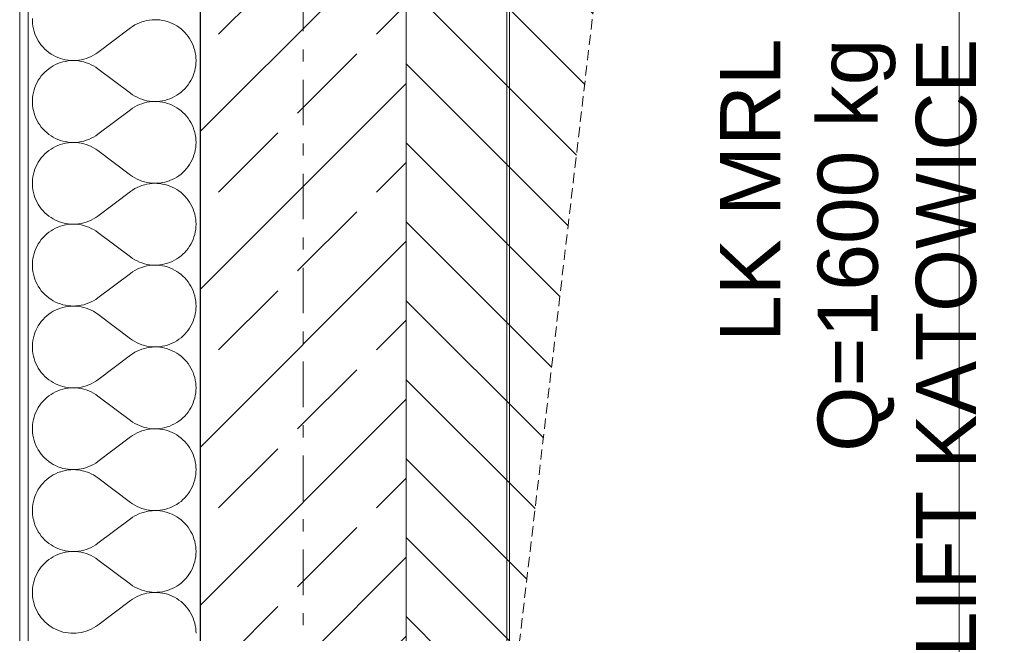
# Model space of a CAD drawing. Extents: x 100 to 2982, y 37 to 2050.
# Tile 35 of 130: x 620 to 734, y 1355 to 1427. Entities that reach past the tile are written whole.
import ezdxf
from ezdxf.xclip import XClip

# ---------------------------------------------------------------- set-up
doc = ezdxf.new("R2010")
doc.units = 0
doc.header["$MEASUREMENT"] = 0
doc.header["$XCLIPFRAME"] = 0
doc.linetypes.add('Przerywana gęsta', pattern=[9, 6, -3])
doc.linetypes.add('Przerywana podwójnie', pattern=[54.680554, 26.458333, -10.583333, 7.055556, -10.583333])
for name, color, linetype in [('299-A Wymiary Opisy', 7, 'Continuous'), ('410-K Osie', 7, 'Continuous'), ('420-K Ściany', 7, 'Continuous'), ('460-K Stropy', 7, 'Continuous'), ('820-G Rysunki Obrazki', 7, 'Continuous')]:
    doc.layers.add(name, color=color, linetype=linetype)
doc.styles.add('STYL_AUTOMATYCZNY_6', font='ARIALUNI.TTF')

# ---------------------------------------------------------------- blocks, each defined once
blk = doc.blocks.new('*X23')
at = {"layer": '420-K Ściany', "color": 174, "linetype": 'Continuous', "lineweight": 5, "ltscale": 0.2}
for p, q in [((621.28, 1426.96), (621.28, 1426.66)), ((621.28, 1426.66), (621.3, 1426.35)), ((621.3, 1426.35), (621.34, 1426.05)), ((621.34, 1426.05), (621.4, 1425.75)), ((628.9, 1423), (632.71, 1425.86)), ((632.95, 1426.03), (632.71, 1425.86)), ((633.21, 1426.19), (632.95, 1426.03)), ((633.48, 1426.33), (633.21, 1426.19)), ((633.75, 1426.45), (633.48, 1426.33)), ((634.03, 1426.56), (633.75, 1426.45)), ((634.32, 1426.64), (634.03, 1426.56)), ((634.61, 1426.71), (634.32, 1426.64)), ((634.91, 1426.76), (634.61, 1426.71)), ((635.21, 1426.79), (634.91, 1426.76)), ((635.51, 1426.81), (635.21, 1426.79)), ((635.81, 1426.8), (635.51, 1426.81)), ((636.11, 1426.78), (635.81, 1426.8)), ((636.41, 1426.73), (636.11, 1426.78)), ((636.71, 1426.67), (636.41, 1426.73)), ((637, 1426.59), (636.71, 1426.67)), ((637.28, 1426.49), (637, 1426.59)), ((637.56, 1426.37), (637.28, 1426.49)), ((637.83, 1426.24), (637.56, 1426.37)), ((638.09, 1426.08), (637.83, 1426.24)), ((638.34, 1425.92), (638.09, 1426.08)), ((638.58, 1425.73), (638.34, 1425.92)), ((621.4, 1425.75), (621.48, 1425.45)), ((621.48, 1425.45), (621.57, 1425.16)), ((621.57, 1425.16), (621.69, 1424.88)), ((621.69, 1424.88), (621.82, 1424.6)), ((638.8, 1425.54), (638.58, 1425.73)), ((639.02, 1425.32), (638.8, 1425.54)), ((639.22, 1425.1), (639.02, 1425.32)), ((639.4, 1424.86), (639.22, 1425.1)), ((639.57, 1424.61), (639.4, 1424.86)), ((621.82, 1424.6), (621.97, 1424.34)), ((621.97, 1424.34), (622.14, 1424.08)), ((622.14, 1424.08), (622.32, 1423.84)), ((622.32, 1423.84), (622.52, 1423.6)), ((622.52, 1423.6), (622.73, 1423.38)), ((639.73, 1424.35), (639.57, 1424.61)), ((639.87, 1424.09), (639.73, 1424.35)), ((639.99, 1423.81), (639.87, 1424.09)), ((640.09, 1423.53), (639.99, 1423.81)), ((640.17, 1423.24), (640.09, 1423.53)), ((622.73, 1423.38), (622.96, 1423.18)), ((622.96, 1423.18), (623.2, 1422.99)), ((623.2, 1422.99), (623.45, 1422.81)), ((623.45, 1422.81), (623.71, 1422.66)), ((623.71, 1422.66), (623.98, 1422.52)), ((623.98, 1422.52), (624.26, 1422.39)), ((624.26, 1422.39), (624.55, 1422.29)), ((627.55, 1422.29), (627.84, 1422.4)), ((627.84, 1422.4), (628.12, 1422.52)), ((628.12, 1422.52), (628.39, 1422.66)), ((628.39, 1422.66), (628.65, 1422.82)), ((628.65, 1422.82), (628.9, 1423)), ((640.24, 1422.94), (640.17, 1423.24)), ((640.29, 1422.65), (640.24, 1422.94)), ((640.32, 1422.35), (640.29, 1422.65)), ((623.45, 1421.28), (623.2, 1421.1)), ((623.71, 1421.44), (623.45, 1421.28)), ((623.98, 1421.58), (623.71, 1421.44)), ((624.26, 1421.7), (623.98, 1421.58)), ((624.55, 1421.81), (624.26, 1421.7)), ((624.55, 1422.29), (624.84, 1422.2)), ((624.84, 1421.89), (624.55, 1421.81)), ((624.84, 1422.2), (625.14, 1422.13)), ((625.14, 1421.96), (624.84, 1421.89)), ((625.14, 1422.13), (625.44, 1422.08)), ((625.44, 1422.01), (625.14, 1421.96)), ((625.44, 1422.08), (625.74, 1422.06)), ((625.74, 1422.04), (625.44, 1422.01)), ((625.74, 1422.06), (626.05, 1422.05)), ((626.05, 1422.05), (625.74, 1422.04)), ((626.05, 1422.05), (626.35, 1422.06)), ((626.35, 1422.04), (626.05, 1422.05)), ((626.35, 1422.06), (626.66, 1422.09)), ((626.66, 1422.01), (626.35, 1422.04)), ((626.66, 1422.09), (626.96, 1422.14)), ((626.96, 1421.96), (626.66, 1422.01)), ((626.96, 1422.14), (627.26, 1422.2)), ((627.26, 1421.89), (626.96, 1421.96)), ((627.26, 1422.2), (627.55, 1422.29)), ((627.55, 1421.8), (627.26, 1421.89)), ((627.84, 1421.69), (627.55, 1421.8)), ((628.12, 1421.57), (627.84, 1421.69)), ((628.39, 1421.43), (628.12, 1421.57)), ((628.65, 1421.27), (628.39, 1421.43)), ((628.9, 1421.09), (628.65, 1421.27)), ((640.24, 1421.15), (640.29, 1421.45)), ((640.29, 1421.45), (640.32, 1421.74)), ((640.33, 1422.05), (640.32, 1422.35)), ((640.32, 1421.74), (640.33, 1422.05)), ((622.32, 1420.26), (622.14, 1420.01)), ((622.52, 1420.49), (622.32, 1420.26)), ((622.73, 1420.71), (622.52, 1420.49)), ((622.96, 1420.91), (622.73, 1420.71)), ((623.2, 1421.1), (622.96, 1420.91)), ((628.9, 1421.09), (632.71, 1418.24)), ((639.87, 1420.01), (639.99, 1420.28)), ((639.99, 1420.28), (640.09, 1420.56)), ((640.09, 1420.56), (640.17, 1420.85)), ((640.17, 1420.85), (640.24, 1421.15)), ((621.57, 1418.93), (621.48, 1418.64)), ((621.69, 1419.21), (621.57, 1418.93)), ((621.82, 1419.49), (621.69, 1419.21)), ((621.97, 1419.75), (621.82, 1419.49)), ((622.14, 1420.01), (621.97, 1419.75)), ((639.02, 1418.77), (639.22, 1418.99)), ((639.22, 1418.99), (639.4, 1419.23)), ((639.4, 1419.23), (639.57, 1419.48)), ((639.57, 1419.48), (639.73, 1419.74)), ((639.73, 1419.74), (639.87, 1420.01)), ((621.34, 1418.04), (621.3, 1417.74)), ((621.4, 1418.34), (621.34, 1418.04)), ((621.48, 1418.64), (621.4, 1418.34)), ((632.71, 1418.24), (632.95, 1418.06)), ((632.95, 1418.06), (633.21, 1417.91)), ((633.21, 1417.91), (633.48, 1417.77)), ((637.56, 1417.72), (637.83, 1417.86)), ((637.83, 1417.86), (638.09, 1418.01)), ((638.09, 1418.01), (638.34, 1418.18)), ((638.34, 1418.18), (638.58, 1418.36)), ((638.58, 1418.36), (638.8, 1418.56)), ((638.8, 1418.56), (639.02, 1418.77)), ((621.3, 1417.74), (621.28, 1417.44)), ((621.28, 1417.44), (621.28, 1417.13)), ((621.28, 1417.13), (621.3, 1416.83)), ((621.3, 1416.83), (621.34, 1416.52)), ((633.21, 1416.66), (632.95, 1416.5)), ((633.48, 1416.8), (633.21, 1416.66)), ((633.48, 1417.77), (633.75, 1417.64)), ((633.75, 1416.93), (633.48, 1416.8)), ((633.75, 1417.64), (634.03, 1417.54)), ((634.03, 1417.03), (633.75, 1416.93)), ((634.03, 1417.54), (634.32, 1417.45)), ((634.32, 1417.12), (634.03, 1417.03)), ((634.32, 1417.45), (634.61, 1417.38)), ((634.61, 1417.19), (634.32, 1417.12)), ((634.61, 1417.38), (634.91, 1417.33)), ((634.91, 1417.24), (634.61, 1417.19)), ((634.91, 1417.33), (635.21, 1417.3)), ((635.21, 1417.27), (634.91, 1417.24)), ((635.21, 1417.3), (635.51, 1417.28)), ((635.51, 1417.28), (635.21, 1417.27)), ((635.51, 1417.28), (635.81, 1417.29)), ((635.81, 1417.28), (635.51, 1417.28)), ((635.81, 1417.29), (636.11, 1417.32)), ((636.11, 1417.25), (635.81, 1417.28)), ((636.11, 1417.32), (636.41, 1417.36)), ((636.41, 1417.21), (636.11, 1417.25)), ((636.41, 1417.36), (636.71, 1417.42)), ((636.71, 1417.15), (636.41, 1417.21)), ((636.71, 1417.42), (637, 1417.5)), ((637, 1417.06), (636.71, 1417.15)), ((637, 1417.5), (637.28, 1417.6)), ((637.28, 1416.96), (637, 1417.06)), ((637.28, 1417.6), (637.56, 1417.72)), ((637.56, 1416.85), (637.28, 1416.96)), ((637.83, 1416.71), (637.56, 1416.85)), ((638.09, 1416.56), (637.83, 1416.71)), ((621.34, 1416.52), (621.4, 1416.22)), ((621.4, 1416.22), (621.48, 1415.93)), ((621.48, 1415.93), (621.57, 1415.64)), ((621.57, 1415.64), (621.69, 1415.35)), ((628.9, 1413.47), (632.71, 1416.33)), ((632.95, 1416.5), (632.71, 1416.33)), ((638.34, 1416.39), (638.09, 1416.56)), ((638.58, 1416.21), (638.34, 1416.39)), ((638.8, 1416.01), (638.58, 1416.21)), ((639.02, 1415.8), (638.8, 1416.01)), ((639.22, 1415.57), (639.02, 1415.8)), ((639.4, 1415.34), (639.22, 1415.57)), ((621.69, 1415.35), (621.82, 1415.08)), ((621.82, 1415.08), (621.97, 1414.81)), ((621.97, 1414.81), (622.14, 1414.56)), ((622.14, 1414.56), (622.32, 1414.31)), ((639.57, 1415.09), (639.4, 1415.34)), ((639.73, 1414.83), (639.57, 1415.09)), ((639.87, 1414.56), (639.73, 1414.83)), ((639.99, 1414.29), (639.87, 1414.56)), ((622.32, 1414.31), (622.52, 1414.08)), ((622.52, 1414.08), (622.73, 1413.86)), ((622.73, 1413.86), (622.96, 1413.66)), ((622.96, 1413.66), (623.2, 1413.46)), ((623.2, 1413.46), (623.45, 1413.29)), ((623.45, 1413.29), (623.71, 1413.13)), ((628.39, 1413.14), (628.65, 1413.3)), ((628.65, 1413.3), (628.9, 1413.47)), ((640.09, 1414), (639.99, 1414.29)), ((640.17, 1413.71), (640.09, 1414)), ((640.24, 1413.42), (640.17, 1413.71)), ((640.29, 1413.12), (640.24, 1413.42)), ((623.71, 1413.13), (623.98, 1412.99)), ((623.98, 1412.05), (623.71, 1411.91)), ((623.98, 1412.99), (624.26, 1412.87)), ((624.26, 1412.18), (623.98, 1412.05)), ((624.26, 1412.87), (624.55, 1412.76)), ((624.55, 1412.28), (624.26, 1412.18)), ((624.55, 1412.76), (624.84, 1412.68)), ((624.84, 1412.37), (624.55, 1412.28)), ((624.84, 1412.68), (625.14, 1412.61)), ((625.14, 1412.44), (624.84, 1412.37)), ((625.14, 1412.61), (625.44, 1412.56)), ((625.44, 1412.48), (625.14, 1412.44)), ((625.44, 1412.56), (625.74, 1412.53)), ((625.74, 1412.51), (625.44, 1412.48)), ((625.74, 1412.53), (626.05, 1412.52)), ((626.05, 1412.52), (625.74, 1412.51)), ((626.05, 1412.52), (626.35, 1412.53)), ((626.35, 1412.51), (626.05, 1412.52)), ((626.35, 1412.53), (626.66, 1412.56)), ((626.66, 1412.48), (626.35, 1412.51)), ((626.66, 1412.56), (626.96, 1412.61)), ((626.96, 1412.43), (626.66, 1412.48)), ((626.96, 1412.61), (627.26, 1412.68)), ((627.26, 1412.36), (626.96, 1412.43)), ((627.26, 1412.68), (627.55, 1412.77)), ((627.55, 1412.28), (627.26, 1412.36)), ((627.55, 1412.77), (627.84, 1412.87)), ((627.84, 1412.17), (627.55, 1412.28)), ((627.84, 1412.87), (628.12, 1413)), ((628.12, 1412.05), (627.84, 1412.17)), ((628.12, 1413), (628.39, 1413.14)), ((640.32, 1412.82), (640.29, 1413.12)), ((640.29, 1411.92), (640.32, 1412.22)), ((640.33, 1412.52), (640.32, 1412.82)), ((640.32, 1412.22), (640.33, 1412.52)), ((622.52, 1410.96), (622.32, 1410.73)), ((622.73, 1411.18), (622.52, 1410.96)), ((622.96, 1411.39), (622.73, 1411.18)), ((623.2, 1411.58), (622.96, 1411.39)), ((623.45, 1411.75), (623.2, 1411.58)), ((623.71, 1411.91), (623.45, 1411.75)), ((628.39, 1411.9), (628.12, 1412.05)), ((628.65, 1411.75), (628.39, 1411.9)), ((628.9, 1411.57), (628.65, 1411.75)), ((628.9, 1411.57), (632.71, 1408.71)), ((639.99, 1410.76), (640.09, 1411.04)), ((640.09, 1411.04), (640.17, 1411.33)), ((640.17, 1411.33), (640.24, 1411.62)), ((640.24, 1411.62), (640.29, 1411.92)), ((621.82, 1409.96), (621.69, 1409.69)), ((621.97, 1410.23), (621.82, 1409.96)), ((622.14, 1410.49), (621.97, 1410.23)), ((622.32, 1410.73), (622.14, 1410.49)), ((639.4, 1409.71), (639.57, 1409.95)), ((639.57, 1409.95), (639.73, 1410.21)), ((639.73, 1410.21), (639.87, 1410.48)), ((639.87, 1410.48), (639.99, 1410.76)), ((621.4, 1408.82), (621.34, 1408.52)), ((621.48, 1409.12), (621.4, 1408.82)), ((621.57, 1409.41), (621.48, 1409.12)), ((621.69, 1409.69), (621.57, 1409.41)), ((632.71, 1408.71), (632.95, 1408.54)), ((638.09, 1408.48), (638.34, 1408.65)), ((638.34, 1408.65), (638.58, 1408.83)), ((638.58, 1408.83), (638.8, 1409.03)), ((638.8, 1409.03), (639.02, 1409.24)), ((639.02, 1409.24), (639.22, 1409.47)), ((639.22, 1409.47), (639.4, 1409.71)), ((621.3, 1408.22), (621.28, 1407.91)), ((621.28, 1407.91), (621.28, 1407.61)), ((621.28, 1407.61), (621.3, 1407.3)), ((621.34, 1408.52), (621.3, 1408.22)), ((632.95, 1408.54), (633.21, 1408.38)), ((633.21, 1408.38), (633.48, 1408.24)), ((633.48, 1408.24), (633.75, 1408.12)), ((633.75, 1408.12), (634.03, 1408.01)), ((634.03, 1407.51), (633.75, 1407.4)), ((634.03, 1408.01), (634.32, 1407.93)), ((634.32, 1407.6), (634.03, 1407.51)), ((634.32, 1407.93), (634.61, 1407.86)), ((634.61, 1407.66), (634.32, 1407.6)), ((634.61, 1407.86), (634.91, 1407.81)), ((634.91, 1407.72), (634.61, 1407.66)), ((634.91, 1407.81), (635.21, 1407.77)), ((635.21, 1407.75), (634.91, 1407.72)), ((635.21, 1407.77), (635.51, 1407.76)), ((635.51, 1407.76), (635.21, 1407.75)), ((635.51, 1407.76), (635.81, 1407.77)), ((635.81, 1407.75), (635.51, 1407.76)), ((635.81, 1407.77), (636.11, 1407.79)), ((636.11, 1407.73), (635.81, 1407.75)), ((636.11, 1407.79), (636.41, 1407.84)), ((636.41, 1407.68), (636.11, 1407.73)), ((636.41, 1407.84), (636.71, 1407.9)), ((636.71, 1407.62), (636.41, 1407.68)), ((636.71, 1407.9), (637, 1407.98)), ((637, 1407.54), (636.71, 1407.62)), ((637, 1407.98), (637.28, 1408.08)), ((637.28, 1407.44), (637, 1407.54)), ((637.28, 1408.08), (637.56, 1408.2)), ((637.56, 1408.2), (637.83, 1408.33)), ((637.83, 1408.33), (638.09, 1408.48)), ((621.3, 1407.3), (621.34, 1407)), ((621.34, 1407), (621.4, 1406.7)), ((621.4, 1406.7), (621.48, 1406.4)), ((621.48, 1406.4), (621.57, 1406.11)), ((628.9, 1403.95), (632.71, 1406.81)), ((632.95, 1406.98), (632.71, 1406.81)), ((633.21, 1407.14), (632.95, 1406.98)), ((633.48, 1407.28), (633.21, 1407.14)), ((633.75, 1407.4), (633.48, 1407.28)), ((637.56, 1407.32), (637.28, 1407.44)), ((637.83, 1407.19), (637.56, 1407.32)), ((638.09, 1407.04), (637.83, 1407.19)), ((638.34, 1406.87), (638.09, 1407.04)), ((638.58, 1406.69), (638.34, 1406.87)), ((638.8, 1406.49), (638.58, 1406.69)), ((639.02, 1406.28), (638.8, 1406.49)), ((621.57, 1406.11), (621.69, 1405.83)), ((621.69, 1405.83), (621.82, 1405.56)), ((621.82, 1405.56), (621.97, 1405.29)), ((621.97, 1405.29), (622.14, 1405.03)), ((639.22, 1406.05), (639.02, 1406.28)), ((639.4, 1405.81), (639.22, 1406.05)), ((639.57, 1405.57), (639.4, 1405.81)), ((639.73, 1405.31), (639.57, 1405.57)), ((639.87, 1405.04), (639.73, 1405.31)), ((622.14, 1405.03), (622.32, 1404.79)), ((622.32, 1404.79), (622.52, 1404.56)), ((622.52, 1404.56), (622.73, 1404.34)), ((622.73, 1404.34), (622.96, 1404.13)), ((622.96, 1404.13), (623.2, 1403.94)), ((639.99, 1404.76), (639.87, 1405.04)), ((640.09, 1404.48), (639.99, 1404.76)), ((640.17, 1404.19), (640.09, 1404.48)), ((640.24, 1403.9), (640.17, 1404.19)), ((623.2, 1403.94), (623.45, 1403.77)), ((623.45, 1403.77), (623.71, 1403.61)), ((623.71, 1403.61), (623.98, 1403.47)), ((623.98, 1403.47), (624.26, 1403.34)), ((624.26, 1403.34), (624.55, 1403.24)), ((624.55, 1403.24), (624.84, 1403.15)), ((624.84, 1403.15), (625.14, 1403.08)), ((625.14, 1402.91), (624.84, 1402.84)), ((625.14, 1403.08), (625.44, 1403.04)), ((625.44, 1402.96), (625.14, 1402.91)), ((625.44, 1403.04), (625.74, 1403.01)), ((625.74, 1402.99), (625.44, 1402.96)), ((625.74, 1403.01), (626.05, 1403)), ((626.05, 1403), (625.74, 1402.99)), ((626.05, 1403), (626.35, 1403.01)), ((626.35, 1402.99), (626.05, 1403)), ((626.35, 1403.01), (626.66, 1403.04)), ((626.66, 1402.96), (626.35, 1402.99)), ((626.66, 1403.04), (626.96, 1403.09)), ((626.96, 1402.91), (626.66, 1402.96)), ((626.96, 1403.09), (627.26, 1403.16)), ((627.26, 1402.84), (626.96, 1402.91)), ((627.26, 1403.16), (627.55, 1403.24)), ((627.55, 1403.24), (627.84, 1403.35)), ((627.84, 1403.35), (628.12, 1403.47)), ((628.12, 1403.47), (628.39, 1403.62)), ((628.39, 1403.62), (628.65, 1403.78)), ((628.65, 1403.78), (628.9, 1403.95)), ((640.29, 1403.6), (640.24, 1403.9)), ((640.32, 1403.3), (640.29, 1403.6)), ((640.33, 1403), (640.32, 1403.3)), ((640.32, 1402.7), (640.33, 1403)), ((622.96, 1401.87), (622.73, 1401.66)), ((623.2, 1402.06), (622.96, 1401.87)), ((623.45, 1402.23), (623.2, 1402.06)), ((623.71, 1402.39), (623.45, 1402.23)), ((623.98, 1402.53), (623.71, 1402.39)), ((624.26, 1402.65), (623.98, 1402.53)), ((624.55, 1402.76), (624.26, 1402.65)), ((624.84, 1402.84), (624.55, 1402.76)), ((627.55, 1402.75), (627.26, 1402.84)), ((627.84, 1402.65), (627.55, 1402.75)), ((628.12, 1402.52), (627.84, 1402.65)), ((628.39, 1402.38), (628.12, 1402.52)), ((628.65, 1402.22), (628.39, 1402.38)), ((628.9, 1402.05), (628.65, 1402.22)), ((628.9, 1402.05), (632.71, 1399.19)), ((640.09, 1401.52), (640.17, 1401.81)), ((640.17, 1401.81), (640.24, 1402.1)), ((640.24, 1402.1), (640.29, 1402.4)), ((640.29, 1402.4), (640.32, 1402.7)), ((621.97, 1400.71), (621.82, 1400.44)), ((622.14, 1400.96), (621.97, 1400.71)), ((622.32, 1401.21), (622.14, 1400.96)), ((622.52, 1401.44), (622.32, 1401.21)), ((622.73, 1401.66), (622.52, 1401.44)), ((639.57, 1400.43), (639.73, 1400.69)), ((639.73, 1400.69), (639.87, 1400.96)), ((639.87, 1400.96), (639.99, 1401.23)), ((639.99, 1401.23), (640.09, 1401.52)), ((621.48, 1399.59), (621.4, 1399.3)), ((621.57, 1399.88), (621.48, 1399.59)), ((621.69, 1400.17), (621.57, 1399.88)), ((621.82, 1400.44), (621.69, 1400.17)), ((638.58, 1399.31), (638.8, 1399.51)), ((638.8, 1399.51), (639.02, 1399.72)), ((639.02, 1399.72), (639.22, 1399.95)), ((639.22, 1399.95), (639.4, 1400.18)), ((639.4, 1400.18), (639.57, 1400.43)), ((621.3, 1398.69), (621.28, 1398.39)), ((621.28, 1398.39), (621.28, 1398.08)), ((621.34, 1399), (621.3, 1398.69)), ((621.4, 1399.3), (621.34, 1399)), ((632.71, 1399.19), (632.95, 1399.02)), ((632.95, 1399.02), (633.21, 1398.86)), ((633.21, 1398.86), (633.48, 1398.72)), ((633.48, 1398.72), (633.75, 1398.59)), ((633.75, 1398.59), (634.03, 1398.49)), ((634.03, 1398.49), (634.32, 1398.4)), ((634.32, 1398.4), (634.61, 1398.33)), ((634.61, 1398.33), (634.91, 1398.28)), ((636.11, 1398.27), (636.41, 1398.31)), ((636.41, 1398.31), (636.71, 1398.38)), ((636.71, 1398.38), (637, 1398.46)), ((637, 1398.46), (637.28, 1398.56)), ((637.28, 1398.56), (637.56, 1398.67)), ((637.56, 1398.67), (637.83, 1398.81)), ((637.83, 1398.81), (638.09, 1398.96)), ((638.09, 1398.96), (638.34, 1399.13)), ((638.34, 1399.13), (638.58, 1399.31)), ((621.28, 1398.08), (621.3, 1397.78)), ((621.3, 1397.78), (621.34, 1397.48)), ((621.34, 1397.48), (621.4, 1397.18)), ((621.4, 1397.18), (621.48, 1396.88)), ((628.9, 1394.43), (632.71, 1397.28)), ((632.95, 1397.46), (632.71, 1397.28)), ((633.21, 1397.61), (632.95, 1397.46)), ((633.48, 1397.75), (633.21, 1397.61)), ((633.75, 1397.88), (633.48, 1397.75)), ((634.03, 1397.98), (633.75, 1397.88)), ((634.32, 1398.07), (634.03, 1397.98)), ((634.61, 1398.14), (634.32, 1398.07)), ((634.91, 1398.19), (634.61, 1398.14)), ((634.91, 1398.28), (635.21, 1398.25)), ((635.21, 1398.22), (634.91, 1398.19)), ((635.21, 1398.25), (635.51, 1398.24)), ((635.51, 1398.24), (635.21, 1398.22)), ((635.81, 1398.23), (635.51, 1398.24)), ((635.51, 1398.24), (635.81, 1398.24)), ((635.81, 1398.24), (636.11, 1398.27)), ((636.11, 1398.2), (635.81, 1398.23)), ((636.41, 1398.16), (636.11, 1398.2)), ((636.71, 1398.1), (636.41, 1398.16)), ((637, 1398.02), (636.71, 1398.1)), ((637.28, 1397.92), (637, 1398.02)), ((637.56, 1397.8), (637.28, 1397.92)), ((637.83, 1397.66), (637.56, 1397.8)), ((638.09, 1397.51), (637.83, 1397.66)), ((638.34, 1397.35), (638.09, 1397.51)), ((638.58, 1397.16), (638.34, 1397.35)), ((638.8, 1396.96), (638.58, 1397.16)), ((621.48, 1396.88), (621.57, 1396.59)), ((621.57, 1396.59), (621.69, 1396.31)), ((621.69, 1396.31), (621.82, 1396.03)), ((621.82, 1396.03), (621.97, 1395.77)), ((639.02, 1396.75), (638.8, 1396.96)), ((639.22, 1396.53), (639.02, 1396.75)), ((639.4, 1396.29), (639.22, 1396.53)), ((639.57, 1396.04), (639.4, 1396.29)), ((639.73, 1395.78), (639.57, 1396.04)), ((621.97, 1395.77), (622.14, 1395.51)), ((622.14, 1395.51), (622.32, 1395.26)), ((622.32, 1395.26), (622.52, 1395.03)), ((622.52, 1395.03), (622.73, 1394.81)), ((639.87, 1395.52), (639.73, 1395.78)), ((639.99, 1395.24), (639.87, 1395.52)), ((640.09, 1394.96), (639.99, 1395.24)), ((640.17, 1394.67), (640.09, 1394.96)), ((622.73, 1394.81), (622.96, 1394.61)), ((622.96, 1394.61), (623.2, 1394.42)), ((623.2, 1394.42), (623.45, 1394.24)), ((623.45, 1394.24), (623.71, 1394.08)), ((623.71, 1394.08), (623.98, 1393.94)), ((623.98, 1393.94), (624.26, 1393.82)), ((624.26, 1393.82), (624.55, 1393.72)), ((624.55, 1393.72), (624.84, 1393.63)), ((627.26, 1393.63), (627.55, 1393.72)), ((627.55, 1393.72), (627.84, 1393.83)), ((627.84, 1393.83), (628.12, 1393.95)), ((628.12, 1393.95), (628.39, 1394.09)), ((628.39, 1394.09), (628.65, 1394.25)), ((628.65, 1394.25), (628.9, 1394.43)), ((640.24, 1394.37), (640.17, 1394.67)), ((640.29, 1394.08), (640.24, 1394.37)), ((640.32, 1393.78), (640.29, 1394.08)), ((640.33, 1393.47), (640.32, 1393.78)), ((623.45, 1392.71), (623.2, 1392.53)), ((623.71, 1392.86), (623.45, 1392.71)), ((623.98, 1393.01), (623.71, 1392.86)), ((624.26, 1393.13), (623.98, 1393.01)), ((624.55, 1393.23), (624.26, 1393.13)), ((624.84, 1393.32), (624.55, 1393.23)), ((624.84, 1393.63), (625.14, 1393.56)), ((625.14, 1393.39), (624.84, 1393.32)), ((625.14, 1393.56), (625.44, 1393.51)), ((625.44, 1393.44), (625.14, 1393.39)), ((625.44, 1393.51), (625.74, 1393.48)), ((625.74, 1393.47), (625.44, 1393.44)), ((625.74, 1393.48), (626.05, 1393.47)), ((626.05, 1393.47), (625.74, 1393.47)), ((626.05, 1393.47), (626.35, 1393.48)), ((626.35, 1393.46), (626.05, 1393.47)), ((626.35, 1393.48), (626.66, 1393.51)), ((626.66, 1393.43), (626.35, 1393.46)), ((626.66, 1393.51), (626.96, 1393.56)), ((626.96, 1393.38), (626.66, 1393.43)), ((626.96, 1393.56), (627.26, 1393.63)), ((627.26, 1393.32), (626.96, 1393.38)), ((627.55, 1393.23), (627.26, 1393.32)), ((627.84, 1393.12), (627.55, 1393.23)), ((628.12, 1393), (627.84, 1393.12)), ((628.39, 1392.86), (628.12, 1393)), ((628.65, 1392.7), (628.39, 1392.86)), ((628.9, 1392.52), (628.65, 1392.7)), ((640.17, 1392.28), (640.24, 1392.58)), ((640.24, 1392.58), (640.29, 1392.87)), ((640.29, 1392.87), (640.32, 1393.17)), ((640.32, 1393.17), (640.33, 1393.47)), ((622.14, 1391.44), (621.97, 1391.18)), ((622.32, 1391.68), (622.14, 1391.44)), ((622.52, 1391.92), (622.32, 1391.68)), ((622.73, 1392.14), (622.52, 1391.92)), ((622.96, 1392.34), (622.73, 1392.14)), ((623.2, 1392.53), (622.96, 1392.34)), ((628.9, 1392.52), (632.71, 1389.66)), ((639.73, 1391.17), (639.87, 1391.43)), ((639.87, 1391.43), (639.99, 1391.71)), ((639.99, 1391.71), (640.09, 1391.99)), ((640.09, 1391.99), (640.17, 1392.28)), ((621.57, 1390.36), (621.48, 1390.07)), ((621.69, 1390.64), (621.57, 1390.36)), ((621.82, 1390.92), (621.69, 1390.64)), ((621.97, 1391.18), (621.82, 1390.92)), ((639.02, 1390.2), (639.22, 1390.42)), ((639.22, 1390.42), (639.4, 1390.66)), ((639.4, 1390.66), (639.57, 1390.91)), ((639.57, 1390.91), (639.73, 1391.17)), ((621.3, 1389.17), (621.28, 1388.87)), ((621.34, 1389.47), (621.3, 1389.17)), ((621.4, 1389.77), (621.34, 1389.47)), ((621.48, 1390.07), (621.4, 1389.77)), ((632.71, 1389.66), (632.95, 1389.49)), ((632.95, 1389.49), (633.21, 1389.33)), ((633.21, 1389.33), (633.48, 1389.19)), ((633.48, 1389.19), (633.75, 1389.07)), ((637.28, 1389.03), (637.56, 1389.15)), ((637.56, 1389.15), (637.83, 1389.28)), ((637.83, 1389.28), (638.09, 1389.44)), ((638.09, 1389.44), (638.34, 1389.6)), ((638.34, 1389.6), (638.58, 1389.79)), ((638.58, 1389.79), (638.8, 1389.98)), ((638.8, 1389.98), (639.02, 1390.2)), ((621.28, 1388.87), (621.28, 1388.56)), ((621.28, 1388.56), (621.3, 1388.25)), ((621.3, 1388.25), (621.34, 1387.95)), ((633.21, 1388.09), (632.95, 1387.93)), ((633.48, 1388.23), (633.21, 1388.09)), ((633.75, 1388.35), (633.48, 1388.23)), ((633.75, 1389.07), (634.03, 1388.97)), ((634.03, 1388.46), (633.75, 1388.35)), ((634.03, 1388.97), (634.32, 1388.88)), ((634.32, 1388.55), (634.03, 1388.46)), ((634.32, 1388.88), (634.61, 1388.81)), ((634.61, 1388.62), (634.32, 1388.55)), ((634.61, 1388.81), (634.91, 1388.76)), ((634.91, 1388.67), (634.61, 1388.62)), ((634.91, 1388.76), (635.21, 1388.73)), ((635.21, 1388.7), (634.91, 1388.67)), ((635.21, 1388.73), (635.51, 1388.71)), ((635.51, 1388.71), (635.21, 1388.7)), ((635.51, 1388.71), (635.81, 1388.72)), ((635.81, 1388.71), (635.51, 1388.71)), ((635.81, 1388.72), (636.11, 1388.74)), ((636.11, 1388.68), (635.81, 1388.71)), ((636.11, 1388.74), (636.41, 1388.79)), ((636.41, 1388.64), (636.11, 1388.68)), ((636.41, 1388.79), (636.71, 1388.85)), ((636.71, 1388.57), (636.41, 1388.64)), ((636.71, 1388.85), (637, 1388.93)), ((637, 1388.49), (636.71, 1388.57)), ((637, 1388.93), (637.28, 1389.03)), ((637.28, 1388.39), (637, 1388.49)), ((637.56, 1388.28), (637.28, 1388.39)), ((637.83, 1388.14), (637.56, 1388.28)), ((638.09, 1387.99), (637.83, 1388.14)), ((638.34, 1387.82), (638.09, 1387.99)), ((621.34, 1387.95), (621.4, 1387.65)), ((621.4, 1387.65), (621.48, 1387.36)), ((621.48, 1387.36), (621.57, 1387.07)), ((621.57, 1387.07), (621.69, 1386.78)), ((628.9, 1384.9), (632.71, 1387.76)), ((632.95, 1387.93), (632.71, 1387.76)), ((638.58, 1387.64), (638.34, 1387.82)), ((638.8, 1387.44), (638.58, 1387.64)), ((639.02, 1387.23), (638.8, 1387.44)), ((639.22, 1387), (639.02, 1387.23)), ((639.4, 1386.77), (639.22, 1387)), ((621.69, 1386.78), (621.82, 1386.51)), ((621.82, 1386.51), (621.97, 1386.24)), ((621.97, 1386.24), (622.14, 1385.99)), ((622.14, 1385.99), (622.32, 1385.74)), ((622.32, 1385.74), (622.52, 1385.51)), ((639.57, 1386.52), (639.4, 1386.77)), ((639.73, 1386.26), (639.57, 1386.52)), ((639.87, 1385.99), (639.73, 1386.26)), ((639.99, 1385.72), (639.87, 1385.99)), ((640.09, 1385.43), (639.99, 1385.72)), ((622.52, 1385.51), (622.73, 1385.29)), ((622.73, 1385.29), (622.96, 1385.08)), ((622.96, 1385.08), (623.2, 1384.89)), ((623.2, 1384.89), (623.45, 1384.72)), ((623.45, 1384.72), (623.71, 1384.56)), ((623.71, 1384.56), (623.98, 1384.42)), ((628.12, 1384.43), (628.39, 1384.57)), ((628.39, 1384.57), (628.65, 1384.73)), ((628.65, 1384.73), (628.9, 1384.9)), ((640.17, 1385.14), (640.09, 1385.43)), ((640.24, 1384.85), (640.17, 1385.14)), ((640.29, 1384.55), (640.24, 1384.85)), ((640.32, 1384.25), (640.29, 1384.55)), ((623.98, 1383.48), (623.71, 1383.34)), ((623.98, 1384.42), (624.26, 1384.3)), ((624.26, 1383.6), (623.98, 1383.48)), ((624.26, 1384.3), (624.55, 1384.19)), ((624.55, 1383.71), (624.26, 1383.6)), ((624.55, 1384.19), (624.84, 1384.1)), ((624.84, 1383.8), (624.55, 1383.71)), ((624.84, 1384.1), (625.14, 1384.04)), ((625.14, 1383.86), (624.84, 1383.8)), ((625.14, 1384.04), (625.44, 1383.99)), ((625.44, 1383.91), (625.14, 1383.86)), ((625.44, 1383.99), (625.74, 1383.96)), ((625.74, 1383.94), (625.44, 1383.91)), ((625.74, 1383.96), (626.05, 1383.95)), ((626.05, 1383.95), (625.74, 1383.94)), ((626.05, 1383.95), (626.35, 1383.96)), ((626.35, 1383.94), (626.05, 1383.95)), ((626.35, 1383.96), (626.66, 1383.99)), ((626.66, 1383.91), (626.35, 1383.94)), ((626.66, 1383.99), (626.96, 1384.04)), ((626.96, 1383.86), (626.66, 1383.91)), ((626.96, 1384.04), (627.26, 1384.11)), ((627.26, 1383.79), (626.96, 1383.86)), ((627.26, 1384.11), (627.55, 1384.2)), ((627.55, 1383.71), (627.26, 1383.79)), ((627.55, 1384.2), (627.84, 1384.3)), ((627.84, 1383.6), (627.55, 1383.71)), ((627.84, 1384.3), (628.12, 1384.43)), ((628.12, 1383.47), (627.84, 1383.6)), ((628.39, 1383.33), (628.12, 1383.47)), ((640.29, 1383.35), (640.32, 1383.65)), ((640.33, 1383.95), (640.32, 1384.25)), ((640.32, 1383.65), (640.33, 1383.95)), ((622.52, 1382.39), (622.32, 1382.16)), ((622.73, 1382.61), (622.52, 1382.39)), ((622.96, 1382.82), (622.73, 1382.61)), ((623.2, 1383.01), (622.96, 1382.82)), ((623.45, 1383.18), (623.2, 1383.01)), ((623.71, 1383.34), (623.45, 1383.18)), ((628.65, 1383.17), (628.39, 1383.33)), ((628.9, 1383), (628.65, 1383.17)), ((628.9, 1383), (632.71, 1380.14)), ((639.99, 1382.19), (640.09, 1382.47)), ((640.09, 1382.47), (640.17, 1382.76)), ((640.17, 1382.76), (640.24, 1383.05)), ((640.24, 1383.05), (640.29, 1383.35)), ((621.69, 1381.12), (621.57, 1380.84)), ((621.82, 1381.39), (621.69, 1381.12)), ((621.97, 1381.66), (621.82, 1381.39)), ((622.14, 1381.92), (621.97, 1381.66)), ((622.32, 1382.16), (622.14, 1381.92)), ((639.22, 1380.9), (639.4, 1381.14)), ((639.4, 1381.14), (639.57, 1381.38)), ((639.57, 1381.38), (639.73, 1381.64)), ((639.73, 1381.64), (639.87, 1381.91)), ((639.87, 1381.91), (639.99, 1382.19)), ((621.4, 1380.25), (621.34, 1379.95)), ((621.48, 1380.55), (621.4, 1380.25)), ((621.57, 1380.84), (621.48, 1380.55)), ((632.71, 1380.14), (632.95, 1379.97)), ((632.95, 1379.97), (633.21, 1379.81)), ((638.09, 1379.91), (638.34, 1380.08)), ((638.34, 1380.08), (638.58, 1380.26)), ((638.58, 1380.26), (638.8, 1380.46)), ((638.8, 1380.46), (639.02, 1380.67)), ((639.02, 1380.67), (639.22, 1380.9)), ((621.3, 1379.65), (621.28, 1379.34)), ((621.28, 1379.34), (621.28, 1379.04)), ((621.28, 1379.04), (621.3, 1378.73)), ((621.34, 1379.95), (621.3, 1379.65)), ((633.21, 1379.81), (633.48, 1379.67)), ((633.48, 1379.67), (633.75, 1379.55)), ((633.75, 1378.83), (633.48, 1378.71)), ((633.75, 1379.55), (634.03, 1379.44)), ((634.03, 1378.94), (633.75, 1378.83)), ((634.03, 1379.44), (634.32, 1379.35)), ((634.32, 1379.02), (634.03, 1378.94)), ((634.32, 1379.35), (634.61, 1379.28)), ((634.61, 1379.09), (634.32, 1379.02)), ((634.61, 1379.28), (634.91, 1379.23)), ((634.91, 1379.14), (634.61, 1379.09)), ((634.91, 1379.23), (635.21, 1379.2)), ((635.21, 1379.18), (634.91, 1379.14)), ((635.21, 1379.2), (635.51, 1379.19)), ((635.51, 1379.19), (635.21, 1379.18)), ((635.51, 1379.19), (635.81, 1379.2)), ((635.81, 1379.18), (635.51, 1379.19)), ((635.81, 1379.2), (636.11, 1379.22)), ((636.11, 1379.16), (635.81, 1379.18)), ((636.11, 1379.22), (636.41, 1379.26)), ((636.41, 1379.11), (636.11, 1379.16)), ((636.41, 1379.26), (636.71, 1379.33)), ((636.71, 1379.05), (636.41, 1379.11)), ((636.71, 1379.33), (637, 1379.41)), ((637, 1378.97), (636.71, 1379.05)), ((637, 1379.41), (637.28, 1379.51)), ((637.28, 1378.87), (637, 1378.97)), ((637.28, 1379.51), (637.56, 1379.63)), ((637.56, 1378.75), (637.28, 1378.87)), ((637.56, 1379.63), (637.83, 1379.76)), ((637.83, 1379.76), (638.09, 1379.91)), ((621.3, 1378.73), (621.34, 1378.43)), ((621.34, 1378.43), (621.4, 1378.13)), ((621.4, 1378.13), (621.48, 1377.83)), ((621.48, 1377.83), (621.57, 1377.54)), ((628.9, 1375.38), (632.71, 1378.24)), ((632.95, 1378.41), (632.71, 1378.24)), ((633.21, 1378.57), (632.95, 1378.41)), ((633.48, 1378.71), (633.21, 1378.57)), ((637.83, 1378.62), (637.56, 1378.75)), ((638.09, 1378.47), (637.83, 1378.62)), ((638.34, 1378.3), (638.09, 1378.47)), ((638.58, 1378.11), (638.34, 1378.3)), ((638.8, 1377.92), (638.58, 1378.11)), ((639.02, 1377.7), (638.8, 1377.92)), ((639.22, 1377.48), (639.02, 1377.7)), ((621.57, 1377.54), (621.69, 1377.26)), ((621.69, 1377.26), (621.82, 1376.98)), ((621.82, 1376.98), (621.97, 1376.72)), ((621.97, 1376.72), (622.14, 1376.46)), ((639.4, 1377.24), (639.22, 1377.48)), ((639.57, 1376.99), (639.4, 1377.24)), ((639.73, 1376.74), (639.57, 1376.99)), ((639.87, 1376.47), (639.73, 1376.74)), ((622.14, 1376.46), (622.32, 1376.22)), ((622.32, 1376.22), (622.52, 1375.98)), ((622.52, 1375.98), (622.73, 1375.77)), ((622.73, 1375.77), (622.96, 1375.56)), ((622.96, 1375.56), (623.2, 1375.37)), ((628.65, 1375.2), (628.9, 1375.38)), ((639.99, 1376.19), (639.87, 1376.47)), ((640.09, 1375.91), (639.99, 1376.19)), ((640.17, 1375.62), (640.09, 1375.91)), ((640.24, 1375.33), (640.17, 1375.62)), ((623.2, 1375.37), (623.45, 1375.2)), ((623.45, 1375.2), (623.71, 1375.04)), ((623.71, 1375.04), (623.98, 1374.9)), ((623.98, 1374.9), (624.26, 1374.77)), ((624.26, 1374.77), (624.55, 1374.67)), ((624.55, 1374.67), (624.84, 1374.58)), ((624.84, 1374.27), (624.55, 1374.19)), ((624.84, 1374.58), (625.14, 1374.51)), ((625.14, 1374.34), (624.84, 1374.27)), ((625.14, 1374.51), (625.44, 1374.47)), ((625.44, 1374.39), (625.14, 1374.34)), ((625.44, 1374.47), (625.74, 1374.44)), ((625.74, 1374.42), (625.44, 1374.39)), ((625.74, 1374.44), (626.05, 1374.43)), ((626.05, 1374.43), (625.74, 1374.42)), ((626.05, 1374.43), (626.35, 1374.44)), ((626.35, 1374.42), (626.05, 1374.43)), ((626.35, 1374.44), (626.66, 1374.47)), ((626.66, 1374.39), (626.35, 1374.42)), ((626.66, 1374.47), (626.96, 1374.52)), ((626.96, 1374.34), (626.66, 1374.39)), ((626.96, 1374.52), (627.26, 1374.58)), ((627.26, 1374.27), (626.96, 1374.34)), ((627.26, 1374.58), (627.55, 1374.67)), ((627.55, 1374.18), (627.26, 1374.27)), ((627.55, 1374.67), (627.84, 1374.78)), ((627.84, 1374.78), (628.12, 1374.9)), ((628.12, 1374.9), (628.39, 1375.04)), ((628.39, 1375.04), (628.65, 1375.2)), ((640.29, 1375.03), (640.24, 1375.33)), ((640.32, 1374.73), (640.29, 1375.03)), ((640.33, 1374.43), (640.32, 1374.73)), ((640.32, 1374.13), (640.33, 1374.43)), ((622.73, 1373.09), (622.52, 1372.87)), ((622.96, 1373.29), (622.73, 1373.09)), ((623.2, 1373.48), (622.96, 1373.29)), ((623.45, 1373.66), (623.2, 1373.48)), ((623.71, 1373.82), (623.45, 1373.66)), ((623.98, 1373.96), (623.71, 1373.82)), ((624.26, 1374.08), (623.98, 1373.96)), ((624.55, 1374.19), (624.26, 1374.08)), ((627.84, 1374.08), (627.55, 1374.18)), ((628.12, 1373.95), (627.84, 1374.08)), ((628.39, 1373.81), (628.12, 1373.95)), ((628.65, 1373.65), (628.39, 1373.81)), ((628.9, 1373.47), (628.65, 1373.65)), ((628.9, 1373.47), (632.71, 1370.62)), ((640.09, 1372.95), (640.17, 1373.23)), ((640.17, 1373.23), (640.24, 1373.53)), ((640.24, 1373.53), (640.29, 1373.83)), ((640.29, 1373.83), (640.32, 1374.13)), ((621.97, 1372.14), (621.82, 1371.87)), ((622.14, 1372.39), (621.97, 1372.14)), ((622.32, 1372.64), (622.14, 1372.39)), ((622.52, 1372.87), (622.32, 1372.64)), ((639.57, 1371.86), (639.73, 1372.12)), ((639.73, 1372.12), (639.87, 1372.39)), ((639.87, 1372.39), (639.99, 1372.66)), ((639.99, 1372.66), (640.09, 1372.95)), ((621.48, 1371.02), (621.4, 1370.73)), ((621.57, 1371.31), (621.48, 1371.02)), ((621.69, 1371.59), (621.57, 1371.31)), ((621.82, 1371.87), (621.69, 1371.59)), ((638.58, 1370.74), (638.8, 1370.94)), ((638.8, 1370.94), (639.02, 1371.15)), ((639.02, 1371.15), (639.22, 1371.37)), ((639.22, 1371.37), (639.4, 1371.61)), ((639.4, 1371.61), (639.57, 1371.86)), ((621.3, 1370.12), (621.28, 1369.82)), ((621.28, 1369.82), (621.28, 1369.51)), ((621.34, 1370.43), (621.3, 1370.12)), ((621.4, 1370.73), (621.34, 1370.43)), ((632.71, 1370.62), (632.95, 1370.44)), ((632.95, 1370.44), (633.21, 1370.29)), ((633.21, 1370.29), (633.48, 1370.15)), ((633.48, 1370.15), (633.75, 1370.02)), ((633.75, 1370.02), (634.03, 1369.92)), ((634.03, 1369.92), (634.32, 1369.83)), ((634.32, 1369.83), (634.61, 1369.76)), ((634.61, 1369.76), (634.91, 1369.71)), ((634.91, 1369.71), (635.21, 1369.68)), ((635.21, 1369.65), (634.91, 1369.62)), ((635.21, 1369.68), (635.51, 1369.67)), ((635.51, 1369.66), (635.21, 1369.65)), ((635.51, 1369.67), (635.81, 1369.67)), ((635.81, 1369.66), (635.51, 1369.66)), ((635.81, 1369.67), (636.11, 1369.7)), ((636.11, 1369.63), (635.81, 1369.66)), ((636.11, 1369.7), (636.41, 1369.74)), ((636.41, 1369.74), (636.71, 1369.8)), ((636.71, 1369.8), (637, 1369.89)), ((637, 1369.89), (637.28, 1369.99)), ((637.28, 1369.99), (637.56, 1370.1)), ((637.56, 1370.1), (637.83, 1370.24)), ((637.83, 1370.24), (638.09, 1370.39)), ((638.09, 1370.39), (638.34, 1370.56)), ((638.34, 1370.56), (638.58, 1370.74)), ((621.28, 1369.51), (621.3, 1369.21)), ((621.3, 1369.21), (621.34, 1368.9)), ((621.34, 1368.9), (621.4, 1368.6)), ((621.4, 1368.6), (621.48, 1368.31)), ((628.9, 1365.86), (632.71, 1368.71)), ((632.95, 1368.89), (632.71, 1368.71)), ((633.21, 1369.04), (632.95, 1368.89)), ((633.48, 1369.18), (633.21, 1369.04)), ((633.75, 1369.31), (633.48, 1369.18)), ((634.03, 1369.41), (633.75, 1369.31)), ((634.32, 1369.5), (634.03, 1369.41)), ((634.61, 1369.57), (634.32, 1369.5)), ((634.91, 1369.62), (634.61, 1369.57)), ((636.41, 1369.59), (636.11, 1369.63)), ((636.71, 1369.53), (636.41, 1369.59)), ((637, 1369.44), (636.71, 1369.53)), ((637.28, 1369.34), (637, 1369.44)), ((637.56, 1369.23), (637.28, 1369.34)), ((637.83, 1369.09), (637.56, 1369.23)), ((638.09, 1368.94), (637.83, 1369.09)), ((638.34, 1368.77), (638.09, 1368.94)), ((638.58, 1368.59), (638.34, 1368.77)), ((638.8, 1368.39), (638.58, 1368.59)), ((621.48, 1368.31), (621.57, 1368.02)), ((621.57, 1368.02), (621.69, 1367.74)), ((621.69, 1367.74), (621.82, 1367.46)), ((621.82, 1367.46), (621.97, 1367.19)), ((639.02, 1368.18), (638.8, 1368.39)), ((639.22, 1367.96), (639.02, 1368.18)), ((639.4, 1367.72), (639.22, 1367.96)), ((639.57, 1367.47), (639.4, 1367.72)), ((639.73, 1367.21), (639.57, 1367.47)), ((621.97, 1367.19), (622.14, 1366.94)), ((622.14, 1366.94), (622.32, 1366.69)), ((622.32, 1366.69), (622.52, 1366.46)), ((622.52, 1366.46), (622.73, 1366.24)), ((622.73, 1366.24), (622.96, 1366.04)), ((639.87, 1366.94), (639.73, 1367.21)), ((639.99, 1366.67), (639.87, 1366.94)), ((640.09, 1366.38), (639.99, 1366.67)), ((640.17, 1366.1), (640.09, 1366.38)), ((622.96, 1366.04), (623.2, 1365.85)), ((623.2, 1365.85), (623.45, 1365.67)), ((623.45, 1365.67), (623.71, 1365.51)), ((623.71, 1365.51), (623.98, 1365.37)), ((623.98, 1365.37), (624.26, 1365.25)), ((624.26, 1365.25), (624.55, 1365.14)), ((624.55, 1365.14), (624.84, 1365.06)), ((626.96, 1364.99), (627.26, 1365.06)), ((627.26, 1365.06), (627.55, 1365.15)), ((627.55, 1365.15), (627.84, 1365.25)), ((627.84, 1365.25), (628.12, 1365.38)), ((628.12, 1365.38), (628.39, 1365.52)), ((628.39, 1365.52), (628.65, 1365.68)), ((628.65, 1365.68), (628.9, 1365.86)), ((640.24, 1365.8), (640.17, 1366.1)), ((640.29, 1365.5), (640.24, 1365.8)), ((640.32, 1365.2), (640.29, 1365.5)), ((640.33, 1364.9), (640.32, 1365.2)), ((623.2, 1363.96), (622.96, 1363.77)), ((623.45, 1364.13), (623.2, 1363.96)), ((623.71, 1364.29), (623.45, 1364.13)), ((623.98, 1364.43), (623.71, 1364.29)), ((624.26, 1364.56), (623.98, 1364.43)), ((624.55, 1364.66), (624.26, 1364.56)), ((624.84, 1364.75), (624.55, 1364.66)), ((624.84, 1365.06), (625.14, 1364.99)), ((625.14, 1364.82), (624.84, 1364.75)), ((625.14, 1364.99), (625.44, 1364.94)), ((625.44, 1364.86), (625.14, 1364.82)), ((625.44, 1364.94), (625.74, 1364.91)), ((625.74, 1364.89), (625.44, 1364.86)), ((625.74, 1364.91), (626.05, 1364.9)), ((626.05, 1364.9), (625.74, 1364.89)), ((626.05, 1364.9), (626.35, 1364.91)), ((626.35, 1364.89), (626.05, 1364.9)), ((626.35, 1364.91), (626.66, 1364.94)), ((626.66, 1364.86), (626.35, 1364.89)), ((626.66, 1364.94), (626.96, 1364.99)), ((626.96, 1364.81), (626.66, 1364.86)), ((627.26, 1364.74), (626.96, 1364.81)), ((627.55, 1364.66), (627.26, 1364.74)), ((627.84, 1364.55), (627.55, 1364.66)), ((628.12, 1364.43), (627.84, 1364.55)), ((628.39, 1364.29), (628.12, 1364.43)), ((628.65, 1364.13), (628.39, 1364.29)), ((628.9, 1363.95), (628.65, 1364.13)), ((628.9, 1363.95), (632.71, 1361.09)), ((640.17, 1363.71), (640.24, 1364)), ((640.24, 1364), (640.29, 1364.3)), ((640.29, 1364.3), (640.32, 1364.6)), ((640.32, 1364.6), (640.33, 1364.9)), ((622.14, 1362.87), (621.97, 1362.61)), ((622.32, 1363.11), (622.14, 1362.87)), ((622.52, 1363.35), (622.32, 1363.11)), ((622.73, 1363.56), (622.52, 1363.35)), ((622.96, 1363.77), (622.73, 1363.56)), ((639.73, 1362.59), (639.87, 1362.86)), ((639.87, 1362.86), (639.99, 1363.14)), ((639.99, 1363.14), (640.09, 1363.42)), ((640.09, 1363.42), (640.17, 1363.71)), ((621.57, 1361.79), (621.48, 1361.5)), ((621.69, 1362.07), (621.57, 1361.79)), ((621.82, 1362.35), (621.69, 1362.07)), ((621.97, 1362.61), (621.82, 1362.35)), ((638.8, 1361.41), (639.02, 1361.63)), ((639.02, 1361.63), (639.22, 1361.85)), ((639.22, 1361.85), (639.4, 1362.09)), ((639.4, 1362.09), (639.57, 1362.34)), ((639.57, 1362.34), (639.73, 1362.59)), ((621.3, 1360.6), (621.28, 1360.29)), ((621.34, 1360.9), (621.3, 1360.6)), ((621.4, 1361.2), (621.34, 1360.9)), ((621.48, 1361.5), (621.4, 1361.2)), ((632.71, 1361.09), (632.95, 1360.92)), ((632.95, 1360.92), (633.21, 1360.76)), ((633.21, 1360.76), (633.48, 1360.62)), ((633.48, 1360.62), (633.75, 1360.5)), ((633.75, 1360.5), (634.03, 1360.39)), ((637.28, 1360.46), (637.56, 1360.58)), ((637.56, 1360.58), (637.83, 1360.71)), ((637.83, 1360.71), (638.09, 1360.86)), ((638.09, 1360.86), (638.34, 1361.03)), ((638.34, 1361.03), (638.58, 1361.22)), ((638.58, 1361.22), (638.8, 1361.41)), ((621.28, 1360.29), (621.28, 1359.99)), ((621.28, 1359.99), (621.3, 1359.68)), ((621.3, 1359.68), (621.34, 1359.38)), ((621.34, 1359.38), (621.4, 1359.08)), ((632.95, 1359.36), (632.71, 1359.19)), ((633.21, 1359.52), (632.95, 1359.36)), ((633.48, 1359.66), (633.21, 1359.52)), ((633.75, 1359.78), (633.48, 1359.66)), ((634.03, 1359.89), (633.75, 1359.78)), ((634.03, 1360.39), (634.32, 1360.31)), ((634.32, 1359.98), (634.03, 1359.89)), ((634.32, 1360.31), (634.61, 1360.24)), ((634.61, 1360.05), (634.32, 1359.98)), ((634.61, 1360.24), (634.91, 1360.19)), ((634.91, 1360.1), (634.61, 1360.05)), ((634.91, 1360.19), (635.21, 1360.15)), ((635.21, 1360.13), (634.91, 1360.1)), ((635.21, 1360.15), (635.51, 1360.14)), ((635.51, 1360.14), (635.21, 1360.13)), ((635.51, 1360.14), (635.81, 1360.15)), ((635.81, 1360.13), (635.51, 1360.14)), ((635.81, 1360.15), (636.11, 1360.17)), ((636.11, 1360.11), (635.81, 1360.13)), ((636.11, 1360.17), (636.41, 1360.22)), ((636.41, 1360.07), (636.11, 1360.11)), ((636.41, 1360.22), (636.71, 1360.28)), ((636.71, 1360), (636.41, 1360.07)), ((636.71, 1360.28), (637, 1360.36)), ((637, 1359.92), (636.71, 1360)), ((637, 1360.36), (637.28, 1360.46)), ((637.28, 1359.82), (637, 1359.92)), ((637.56, 1359.7), (637.28, 1359.82)), ((637.83, 1359.57), (637.56, 1359.7)), ((638.09, 1359.42), (637.83, 1359.57)), ((638.34, 1359.25), (638.09, 1359.42)), ((621.4, 1359.08), (621.48, 1358.78)), ((621.48, 1358.78), (621.57, 1358.49)), ((621.57, 1358.49), (621.69, 1358.21)), ((621.69, 1358.21), (621.82, 1357.94)), ((628.9, 1356.33), (632.71, 1359.19)), ((638.58, 1359.07), (638.34, 1359.25)), ((638.8, 1358.87), (638.58, 1359.07)), ((639.02, 1358.66), (638.8, 1358.87)), ((639.22, 1358.43), (639.02, 1358.66)), ((639.4, 1358.19), (639.22, 1358.43)), ((639.57, 1357.95), (639.4, 1358.19)), ((621.82, 1357.94), (621.97, 1357.67)), ((621.97, 1357.67), (622.14, 1357.41)), ((622.14, 1357.41), (622.32, 1357.17)), ((622.32, 1357.17), (622.52, 1356.94)), ((639.73, 1357.69), (639.57, 1357.95)), ((639.87, 1357.42), (639.73, 1357.69)), ((639.99, 1357.14), (639.87, 1357.42)), ((640.09, 1356.86), (639.99, 1357.14)), ((622.52, 1356.94), (622.73, 1356.72)), ((622.73, 1356.72), (622.96, 1356.51)), ((622.96, 1356.51), (623.2, 1356.32)), ((623.2, 1356.32), (623.45, 1356.15)), ((623.45, 1356.15), (623.71, 1355.99)), ((623.71, 1355.99), (623.98, 1355.85)), ((628.12, 1355.86), (628.39, 1356)), ((628.39, 1356), (628.65, 1356.16)), ((628.65, 1356.16), (628.9, 1356.33)), ((640.17, 1356.57), (640.09, 1356.86)), ((640.24, 1356.28), (640.17, 1356.57)), ((640.29, 1355.98), (640.24, 1356.28)), ((640.32, 1355.68), (640.29, 1355.98)), ((623.98, 1355.85), (624.26, 1355.73)), ((624.26, 1355.73), (624.55, 1355.62)), ((624.55, 1355.62), (624.84, 1355.53)), ((624.84, 1355.53), (625.14, 1355.47)), ((625.14, 1355.47), (625.44, 1355.42)), ((625.44, 1355.42), (625.74, 1355.39)), ((625.74, 1355.39), (626.05, 1355.38)), ((626.05, 1355.38), (626.35, 1355.39)), ((626.35, 1355.39), (626.66, 1355.42)), ((626.66, 1355.42), (626.96, 1355.47)), ((626.96, 1355.47), (627.26, 1355.54)), ((627.26, 1355.54), (627.55, 1355.62)), ((627.55, 1355.62), (627.84, 1355.73)), ((627.84, 1355.73), (628.12, 1355.86)), ((640.33, 1355.38), (640.32, 1355.68))]:
    blk.add_line(p, q, dxfattribs=at)
blk = doc.blocks.new('Rysunek_1_1', base_point=(-18316.35, -206.53))
at = {"layer": '420-K Ściany', "linetype": 'Continuous', "lineweight": 5}
h = blk.add_hatch(dxfattribs=at)
h.set_pattern_fill('Tynk_0001', color=176, style=0, pattern_type=2)
h.set_pattern_definition([(0, (-18316.349, -206.5255), (0, 8.660254), [0, -5]), (0, (-18313.849, -202.195), (0, 8.660254), [0, -5])])
h.paths.add_polyline_path([(619.8, 1481.51), (619.8, 1179.01), (620.8, 1179.58), (620.8, 1481.51)])
h = blk.add_hatch(dxfattribs=at)
h.set_pattern_fill('Beton_zbrojony_0001', color=170, style=0, pattern_type=2)
h.set_pattern_definition([(45, (-18316.349, -206.526), (-9.192388, 9.192388), []), (45, (-18320.945, -201.929), (-9.192388, 9.192388), [9.75, -3.25])])
h.paths.add_polyline_path([(664.8, 1204.51), (664.8, 1481.51), (640.8, 1481.51), (640.8, 1204.51)])
at = {"layer": '460-K Stropy', "linetype": 'Continuous', "lineweight": 13}
h = blk.add_hatch(dxfattribs=at)
h.set_pattern_fill('Cegła_zwykła_0001', color=2, style=0, pattern_type=2)
h.set_pattern_definition([(135, (-18316.349, -206.5255), (4.596194, 4.596194), [])])
h.paths.add_polyline_path([(664.8, 1241.51), (687.33, 1434.4), (944.8, 1461.51), (664.8, 1461.51)])
at = {"layer": '299-A Wymiary Opisy', "color": 85, "linetype": 'Continuous', "lineweight": 13, "ltscale": 0.2}
blk.add_line((729.15, 1204.51), (729.15, 1461.51), dxfattribs=at)
at = {"layer": '410-K Osie', "color": 4, "linetype": 'Przerywana podwójnie', "lineweight": 13, "ltscale": 0.2}
blk.add_line((652.8, 1813.51), (652.8, 529.46), dxfattribs=at)
blk.add_line((652.8, 1813.51), (652.8, 529.46), dxfattribs=at)
at = {"layer": '420-K Ściany', "color": 67, "linetype": 'Continuous', "lineweight": 13, "ltscale": 0.2}
blk.add_line((620.8, 1481.51), (620.8, 1179.58), dxfattribs=at)
at = {"layer": '420-K Ściany', "color": 27, "linetype": 'Continuous', "lineweight": 25, "ltscale": 0.2}
blk.add_line((640.8, 1481.51), (640.8, 1204.51), dxfattribs=at)
at = {"layer": '420-K Ściany', "color": 47, "linetype": 'Continuous', "lineweight": 15, "ltscale": 0.2, "flags": 128}
for points in [[(619.8, 1481.51), (619.8, 1179.01)], [(664.8, 1204.51), (664.8, 1461.51)]]:
    blk.add_lwpolyline(points, dxfattribs=at)
at = {"layer": '460-K Stropy', "color": 1, "linetype": 'Przerywana gęsta', "lineweight": 13, "ltscale": 0.2, "flags": 128}
for points in [[(944.8, 1461.51), (664.8, 1461.51), (664.8, 1241.51), (944.8, 1241.51)], [(664.8, 1241.51), (687.33, 1434.4), (944.8, 1461.51), (664.8, 1461.51)]]:
    blk.add_lwpolyline(points, close=True, dxfattribs=at)
at = {"layer": '820-G Rysunki Obrazki', "color": 7, "linetype": 'Continuous', "lineweight": 13, "ltscale": 0.2}
for p, q in [((664.8, 1461.62), (664.8, 1241.62)), ((676.5, 1296.32), (676.5, 1436.92)), ((676.8, 1436.62), (676.8, 1296.62))]:
    blk.add_line(p, q, dxfattribs=at)
at = {"color": 65, "linetype": 'Continuous', "lineweight": 13, "ltscale": 0.2}
blk.add_blockref('*X23', (0, 0), dxfattribs=at)
at = {"layer": '820-G Rysunki Obrazki', "color": 7, "linetype": 'Continuous', "lineweight": 13, "char_height": 7, "attachment_point": 9, "rotation": 90, "style": 'STYL_AUTOMATYCZNY_6'}
for s, insert in [('\\A1;{\\pqr;\\fArial Unicode MS|b0|i0|c238|p34;LK MRL}', (708.34, 1424.61)), ('\\A1;{\\pqr;\\fArial Unicode MS|b0|i0|c238|p34;Q=1600 kg}', (721.8, 1424.61)), ('\\A1;{\\pqr;\\fArial Unicode MS|b0|i0|c238|p34;LIFT KATOWICE}', (731.22, 1424.61))]:
    blk.add_mtext(s, dxfattribs=dict(at, insert=insert))

msp = doc.modelspace()

# ---------------------------------------------------------------- block references
at = {"layer": '820-G Rysunki Obrazki', "color": 65, "linetype": 'Continuous', "lineweight": 13, "ltscale": 0.2}
ref = msp.add_blockref('Rysunek_1_1', (-18316.35, -206.53), dxfattribs=at)
XClip(ref).set_block_clipping_path([(244.527027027, 75.2081975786), (2570.9054054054, 2024.1891891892)])

doc.saveas('drawing.dxf')
